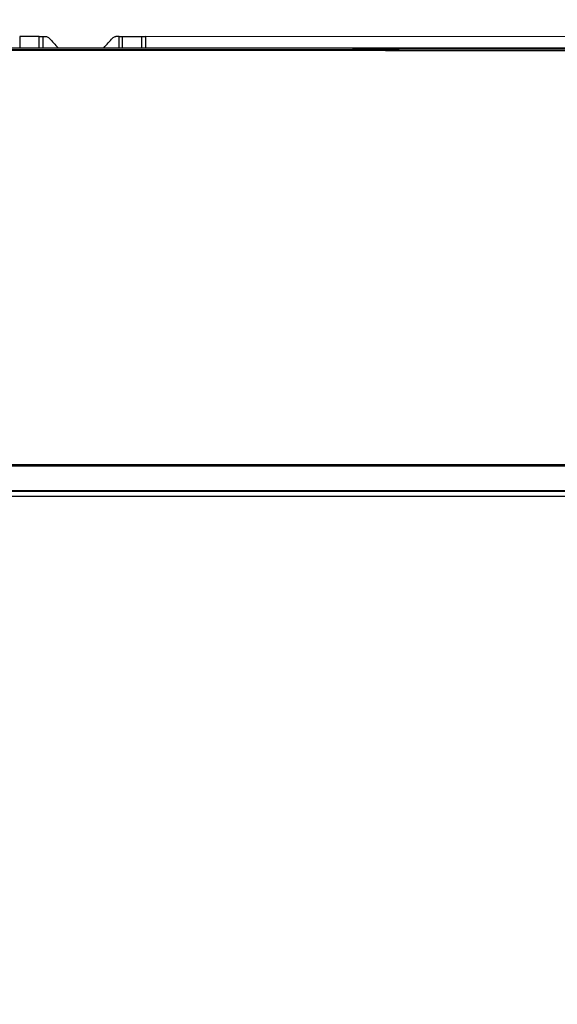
# Model space of a CAD drawing. Header units: millimetres. Extents: x -424979 to 718034, y -72486 to 344972.
# Tile 188 of 256: x 546664 to 547229, y 167471 to 168506. Entities that reach past the tile are written whole.
import ezdxf
from ezdxf.xclip import XClip

# ---------------------------------------------------------------- set-up
doc = ezdxf.new("R2010")
doc.units = ezdxf.units.MM
doc.header["$MEASUREMENT"] = 0
doc.header["$XCLIPFRAME"] = 0
doc.layers.add('IS_KLIM_urządzenia', color=3, linetype='Continuous')
doc.layers.add('Rysunki i obrazki', color=7, linetype='Continuous')
doc.layers.add('SKAN - RZUT_7_0_Nr_pióra__1', color=7, linetype='Continuous', lineweight=13)
picture_1 = doc.add_image_def('image7.tif', size_in_pixel=(14115, 7016))

# ---------------------------------------------------------------- blocks, each defined once
blk = doc.blocks.new('G$CFEA986A8')
at = {"layer": 'IS_KLIM_urządzenia', "linetype": 'Continuous'}
for p, q in [((508.86, 201.26), (508.86, 196.29)), ((517.34, 201.26), (508.86, 201.26)), ((553.81, 201.26), (562.34, 201.26)), ((562.34, 196.29), (562.34, 201.26)), ((562.34, 201.26), (563.89, 201.26)), ((563.89, 201.26), (563.89, 196.29)), ((902.57, 201.14), (563.89, 201.26)), ((46.52, 13.96), (921.55, 13.84)), ((48.58, 13.7), (919.48, 13.58)), ((919.48, 13.06), (48.58, 13.18)), ((58.73, 0), (909.33, -0.12)), ((58.74, 2.46), (909.33, 2.34)), ((909.33, 1.87), (58.74, 1.98))]:
    blk.add_line(p, q, dxfattribs=at)
for points in [[(517.34, 196.29), (517.34, 197.95), (517.34, 199.6), (517.34, 201.26)], [(517.34, 201.26), (517.88, 201.26), (518.41, 201.26), (518.95, 201.26)], [(518.95, 201.26), (518.95, 199.6), (518.95, 197.95), (518.95, 196.29)], [(521.74, 200.61), (523.05, 199.17), (524.37, 197.73), (525.69, 196.29)], [(552.42, 196.29), (552.42, 197.95), (552.42, 199.6), (552.42, 201.26)], [(552.42, 201.26), (552.88, 201.26), (553.35, 201.26), (553.81, 201.26)], [(553.81, 201.26), (553.81, 199.6), (553.81, 197.95), (553.81, 196.29)], [(448.64, 196.29), (505.06, 196.29), (561.48, 196.29), (772.5, 196.17)], [(772.5, 196.12), (561.48, 196.24), (505.06, 196.24), (448.64, 196.24)], [(772.5, 195.01), (561.48, 195.13), (505.06, 195.13), (448.64, 195.13)]]:
    blk.add_open_spline(points, degree=3, dxfattribs=at)
for points, knots in [([(518.95, 201.26), (519.03, 201.26), (519.12, 201.26), (519.56, 201.26), (519.91, 201.26), (520.26, 201.26)], [0, 0, 0, 0, 0.194122, 0.194122, 1, 1, 1, 1]), ([(520.26, 201.26), (520.26, 201.26), (520.26, 201.26), (520.49, 201.26), (520.71, 201.22), (521.14, 201.07), (521.34, 200.96), (521.59, 200.76), (521.67, 200.69), (521.74, 200.61)], [0, 0, 0, 0, 0.00085, 0.00085, 0.407375, 0.407375, 0.813931, 0.813931, 1, 1, 1, 1]), ([(545.7, 196.29), (545.7, 196.29), (545.7, 196.29), (546.97, 197.72), (548.25, 199.16), (549.52, 200.59)], [0, 0, 0, 0, 0.000133, 0.000133, 1, 1, 1, 1]), ([(549.52, 200.59), (549.52, 200.59), (549.52, 200.59), (549.67, 200.76), (549.84, 200.9), (550.24, 201.12), (550.45, 201.19), (550.79, 201.25), (550.9, 201.26), (551.01, 201.26)], [0, 0, 0, 0, 0.000385, 0.000385, 0.399729, 0.399729, 0.799094, 0.799094, 1, 1, 1, 1]), ([(552.42, 201.26), (552.3, 201.26), (552.18, 201.26), (551.71, 201.26), (551.36, 201.26), (551.01, 201.26)], [0, 0, 0, 0, 0.251852, 0.251852, 1, 1, 1, 1]), ([(448.64, 195.58), (499.41, 195.58), (550.18, 195.58), (761.2, 195.46), (766.85, 195.46), (772.5, 195.46)], [0, 0, 0, 0, 0.899861, 0.899861, 1, 1, 1, 1])]:
    blk.add_open_spline(points, degree=3, knots=knots, dxfattribs=at)
blk = doc.blocks.new('Rysunek_7_7', base_point=(-247133.1, 120862.7))
at = {"layer": 'SKAN - RZUT_7_0_Nr_pióra__1', "color": 7, "lineweight": 13}
image = blk.add_image(picture_1, insert=(-306883.1, 91162.7), size_in_units=(119499.9, 59400), dxfattribs=at)
image.set_boundary_path([(-0.5, -0.5), (14114.5, 7015.5)])

msp = doc.modelspace()

# ---------------------------------------------------------------- block references
at = {"layer": 'IS_KLIM_urządzenia', "xscale": 2.4, "yscale": 2.4, "zscale": 2.4, "rotation": 360}
msp.add_blockref('G$CFEA986A8', (545442.6, 168005.1), dxfattribs=at)
at = {"layer": 'Rysunki i obrazki', "color": 151, "linetype": 'Continuous', "lineweight": 20, "true_color": 0x80c2ff}
ref = msp.add_blockref('Rysunek_7_7', (578150.8, 164030.1), dxfattribs=at)
XClip(ref).set_block_clipping_path([(-306883.0907464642, 91162.6626359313), (-187383.1463020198, 150562.679302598)])

doc.saveas('drawing.dxf')
